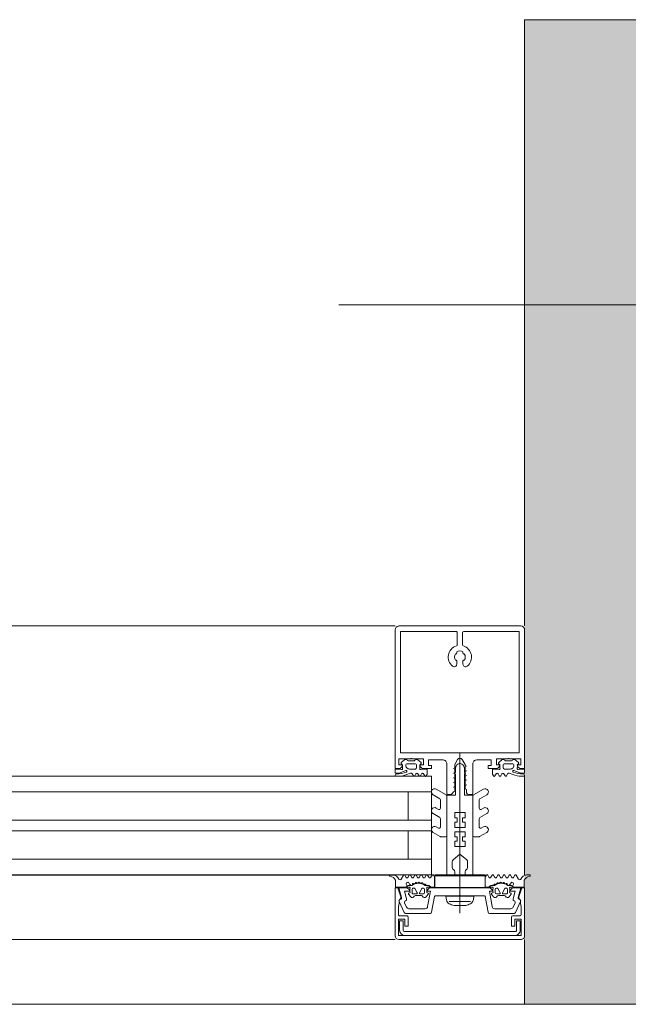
# Model space of a CAD drawing. Header units: centimetres. Extents: x -2424 to 2319, y 5 to 3760.
# Tile 10 of 117: x 473 to 496, y 381 to 419. Entities that reach past the tile are written whole.
import ezdxf

# ---------------------------------------------------------------- set-up
doc = ezdxf.new("R2010")
doc.units = ezdxf.units.CM
doc.linetypes.add('Oś', pattern=[222.25, 127, -31.75, 31.75, -31.75])
for name, color, linetype, lineweight in [('A-AREA', 32, 'Continuous', 13), ('A-DETL-GENF', 92, 'Continuous', 9), ('A-GLAZ-CURT', 52, 'Continuous', 13), ('A-GLAZ-CWMG', 51, 'Continuous', 13), ('A-WALL', 113, 'Continuous', 13), ('S-GRID', 1, 'Continuous', 13)]:
    doc.layers.add(name, color=color, linetype=linetype, lineweight=lineweight)
doc.layers.add('A-WALL-PATT', color=111, linetype='Continuous', lineweight=13, plot=False)

msp = doc.modelspace()

# ---------------------------------------------------------------- linework, layer by layer
at = {"layer": 'A-AREA', "color": 251, "lineweight": 9}
msp.add_line((364.043, 381.326), (492.377, 381.326), dxfattribs=at)
at = {"layer": 'A-DETL-GENF', "color": 251, "lineweight": 9, "extrusion": (0, 0, -1)}
for p, q in [((487.377, 394.126), (487.377, 395.776)), ((487.377, 395.716), (487.377, 391.116)), ((487.511, 395.926), (492.227, 395.926)), ((487.587, 395.716), (487.587, 391.116)), ((489.777, 395.666), (489.777, 395.203)), ((489.977, 395.203), (489.977, 395.666)), ((492.167, 395.716), (492.167, 391.116)), ((492.377, 395.776), (492.377, 394.126)), ((492.377, 395.716), (492.377, 391.116)), ((489.757, 394.873), (489.757, 394.934)), ((489.997, 394.934), (489.997, 394.873)), ((489.757, 394.454), (489.757, 394.579)), ((489.997, 394.579), (489.997, 394.454)), ((487.617, 390.653), (487.741, 390.756)), ((487.854, 390.744), (487.862, 390.734)), ((487.901, 390.716), (488.093, 390.716)), ((488.132, 390.734), (488.14, 390.744)), ((488.254, 390.756), (488.377, 390.653)), ((489.877, 384.841), (489.877, 391.004)), ((491.5, 390.756), (491.376, 390.653)), ((491.621, 390.734), (491.613, 390.744)), ((491.852, 390.716), (491.66, 390.716)), ((491.899, 390.744), (491.891, 390.734)), ((492.136, 390.653), (492.012, 390.756)), ((487.789, 390.351), (487.568, 390.253)), ((487.656, 390.583), (487.621, 390.603)), ((487.834, 390.606), (488.161, 390.606)), ((488.16, 390.406), (487.937, 390.406)), ((488.207, 390.564), (488.207, 390.456)), ((488.374, 390.603), (488.339, 390.583)), ((489.377, 389.476), (489.377, 390.606)), ((489.667, 390.251), (489.692, 390.265)), ((489.702, 390.283), (489.702, 390.421)), ((489.802, 390.595), (489.827, 390.609)), ((489.952, 390.595), (489.927, 390.609)), ((490.052, 390.283), (490.052, 390.421)), ((490.087, 390.251), (490.062, 390.265)), ((490.377, 390.606), (490.377, 389.475)), ((491.38, 390.603), (491.415, 390.583)), ((491.546, 390.564), (491.546, 390.456)), ((491.92, 390.606), (491.593, 390.606)), ((491.594, 390.406), (491.816, 390.406)), ((491.965, 390.351), (492.186, 390.253)), ((492.098, 390.583), (492.133, 390.603)), ((487.527, 390.244), (487.397, 390.244)), ((487.505, 390.126), (487.405, 390.126)), ((487.972, 390.244), (487.832, 390.19)), ((488.081, 390.139), (488.033, 390.222)), ((488.182, 390.222), (488.133, 390.139)), ((488.301, 390.139), (488.253, 390.222)), ((488.402, 390.222), (488.354, 390.141)), ((488.523, 390.139), (488.475, 390.222)), ((489.692, 390.219), (489.667, 390.234)), ((490.062, 390.219), (490.087, 390.234)), ((491.231, 390.139), (491.279, 390.222)), ((491.352, 390.222), (491.399, 390.141)), ((491.452, 390.139), (491.501, 390.222)), ((491.572, 390.222), (491.62, 390.139)), ((491.672, 390.139), (491.72, 390.222)), ((491.781, 390.244), (491.922, 390.19)), ((492.226, 390.244), (492.356, 390.244)), ((492.248, 390.126), (492.348, 390.126)), ((488.965, 389.631), (489.352, 389.407)), ((490.79, 389.631), (490.402, 389.407)), ((489.102, 389.262), (488.84, 389.414)), ((489.127, 388.893), (489.127, 389.219)), ((489.377, 389.364), (489.377, 387.842)), ((489.511, 389.426), (489.427, 389.426)), ((490.327, 389.425), (490.227, 389.425)), ((490.377, 389.364), (490.377, 387.842)), ((490.627, 388.893), (490.627, 389.219)), ((490.652, 389.262), (490.915, 389.414)), ((488.965, 388.901), (489.052, 388.85)), ((490.79, 388.901), (490.702, 388.85)), ((489.102, 388.532), (488.84, 388.684)), ((489.127, 388.168), (489.127, 388.489)), ((490.627, 388.168), (490.627, 388.489)), ((490.652, 388.532), (490.915, 388.684)), ((488.965, 388.175), (489.052, 388.124)), ((490.79, 388.175), (490.702, 388.124)), ((489.116, 387.799), (488.84, 387.958)), ((489.327, 387.792), (489.141, 387.792)), ((490.427, 387.792), (490.614, 387.792)), ((490.639, 387.799), (490.915, 387.958)), ((489.577, 386.824), (489.577, 386.609)), ((490.177, 386.824), (490.177, 386.609)), ((487.278, 386.324), (487.19, 386.324)), ((487.701, 386.308), (487.614, 386.156)), ((487.804, 386.224), (487.753, 386.308)), ((487.922, 386.308), (487.872, 386.224)), ((488.023, 386.224), (487.973, 386.308)), ((488.141, 386.308), (488.091, 386.224)), ((488.243, 386.223), (488.193, 386.308)), ((488.361, 386.308), (488.311, 386.224)), ((488.463, 386.223), (488.413, 386.308)), ((488.581, 386.308), (488.531, 386.223)), ((488.68, 386.227), (488.633, 386.308)), ((488.802, 386.31), (488.754, 386.226)), ((490.951, 386.31), (490.999, 386.226)), ((491.073, 386.227), (491.121, 386.308)), ((491.172, 386.308), (491.222, 386.223)), ((491.29, 386.223), (491.341, 386.308)), ((491.392, 386.308), (491.442, 386.224)), ((491.511, 386.223), (491.561, 386.308)), ((491.612, 386.308), (491.662, 386.224)), ((491.73, 386.224), (491.78, 386.308)), ((491.832, 386.308), (491.882, 386.224)), ((491.95, 386.224), (492, 386.308)), ((492.052, 386.308), (492.139, 386.156)), ((492.476, 386.324), (492.564, 386.324)), ((487.995, 385.906), (487.867, 385.906)), ((487.867, 385.846), (487.927, 385.846)), ((487.901, 386.016), (487.93, 385.967)), ((488.037, 385.636), (488.037, 385.756)), ((488.049, 385.949), (488.05, 385.963)), ((488.087, 385.806), (488.114, 385.806)), ((488.091, 385.985), (488.109, 385.975)), ((488.14, 385.791), (488.233, 385.631)), ((488.155, 385.992), (488.159, 386.006)), ((488.209, 386.018), (488.223, 386.004)), ((488.272, 386.009), (488.28, 386.021)), ((488.321, 385.631), (488.413, 385.791)), ((488.331, 386.02), (488.341, 386.002)), ((488.39, 385.995), (488.4, 386.004)), ((488.439, 385.806), (488.467, 385.806)), ((488.449, 385.99), (488.455, 385.97)), ((488.497, 385.951), (488.511, 385.958)), ((488.517, 385.756), (488.517, 385.636)), ((488.628, 385.846), (488.693, 385.846)), ((491.126, 385.846), (491.061, 385.846)), ((491.237, 385.756), (491.237, 385.636)), ((491.256, 385.951), (491.242, 385.958)), ((491.314, 385.806), (491.287, 385.806)), ((491.304, 385.99), (491.299, 385.97)), ((491.433, 385.631), (491.34, 385.791)), ((491.364, 385.995), (491.353, 386.004)), ((491.422, 386.02), (491.412, 386.002)), ((491.481, 386.009), (491.473, 386.021)), ((491.613, 385.791), (491.521, 385.631)), ((491.544, 386.018), (491.53, 386.004)), ((491.599, 385.992), (491.594, 386.006)), ((491.667, 385.806), (491.639, 385.806)), ((491.663, 385.985), (491.644, 385.975)), ((491.705, 385.949), (491.704, 385.963)), ((491.717, 385.636), (491.717, 385.756)), ((491.758, 385.906), (491.887, 385.906)), ((491.852, 386.016), (491.824, 385.967)), ((491.887, 385.846), (491.826, 385.846)), ((487.899, 385.571), (487.98, 385.474)), ((488.207, 385.586), (488.087, 385.586)), ((488.162, 385.526), (488.392, 385.526)), ((488.467, 385.586), (488.347, 385.586)), ((488.573, 385.474), (488.655, 385.571)), ((488.894, 385.486), (488.787, 384.877)), ((489.852, 385.511), (488.924, 385.511)), ((490.83, 385.511), (489.902, 385.511)), ((490.966, 384.877), (490.859, 385.486)), ((491.18, 385.474), (491.099, 385.571)), ((491.287, 385.586), (491.407, 385.586)), ((491.592, 385.526), (491.362, 385.526)), ((491.547, 385.586), (491.667, 385.586)), ((491.855, 385.571), (491.773, 385.474)), ((487.732, 384.864), (487.532, 385.291)), ((487.746, 385.237), (487.822, 385.073)), ((487.912, 385.016), (488.535, 385.016)), ((489.469, 385.29), (490.284, 385.29)), ((490.102, 385.142), (489.652, 385.142)), ((491.219, 385.016), (491.841, 385.016)), ((491.932, 385.073), (492.008, 385.237)), ((492.221, 385.291), (492.022, 384.864)), ((487.837, 384.736), (487.557, 384.736)), ((488.738, 384.836), (487.777, 384.836)), ((491.977, 384.836), (491.016, 384.836)), ((492.197, 384.736), (491.917, 384.736)), ((487.527, 383.826), (492.227, 383.826)), ((487.742, 384.131), (492.012, 384.131)), ((492.002, 383.981), (487.752, 383.981))]:
    msp.add_line(p, q, dxfattribs=at)
at = {"layer": 'A-DETL-GENF', "color": 251, "lineweight": 9, "extrusion": (0, 0, -1), "flags": 128}
for points in [[(-487.587, 394.126), (-487.587, 395.716), (-489.727, 395.716)], [(-490.027, 395.716), (-492.167, 395.716), (-492.167, 394.126)], [(-487.972, 390.796), (-487.527, 390.796), (-487.527, 390.566), (-487.647, 390.566), (-487.647, 390.506), (-487.567, 390.426), (-487.377, 390.426), (-487.377, 391.226)], [(-492.167, 391.226), (-492.167, 391.026), (-487.587, 391.026), (-487.587, 391.226)], [(-492.377, 391.226), (-492.377, 390.426), (-492.187, 390.426), (-492.107, 390.506), (-492.107, 390.566), (-492.227, 390.566), (-492.227, 390.796), (-491.782, 390.796)], [(-489.227, 390.756), (-488.667, 390.756), (-488.667, 390.546), (-488.787, 390.546), (-488.787, 390.426), (-488.427, 390.426), (-488.347, 390.506), (-488.347, 390.565), (-488.467, 390.565), (-488.467, 390.796), (-488.022, 390.796)], [(-489.789, 390.775), (-489.677, 390.58), (-489.677, 390.454), (-489.627, 390.426), (-489.677, 390.397), (-489.677, 390.274), (-489.627, 390.246), (-489.677, 390.217), (-489.677, 390.094), (-489.627, 390.066), (-489.677, 390.037), (-489.677, 389.914), (-489.627, 389.886), (-489.677, 389.857), (-489.677, 389.734), (-489.627, 389.706), (-489.677, 389.677), (-489.677, 389.556), (-489.625, 389.526)], [(-490.127, 389.525), (-490.127, 389.615), (-490.077, 389.646), (-490.077, 389.767), (-490.127, 389.796), (-490.077, 389.824), (-490.077, 389.947), (-490.127, 389.976), (-490.077, 390.004), (-490.077, 390.127), (-490.127, 390.156), (-490.077, 390.184), (-490.077, 390.307), (-490.127, 390.336), (-490.077, 390.364), (-490.077, 390.487), (-490.127, 390.516), (-490.077, 390.545), (-490.077, 390.58), (-489.965, 390.775)], [(-491.733, 390.796), (-491.287, 390.796), (-491.287, 390.565), (-491.407, 390.565), (-491.407, 390.506), (-491.327, 390.426), (-490.967, 390.426), (-490.967, 390.546), (-491.087, 390.546), (-491.087, 390.756), (-490.527, 390.756)], [(-487.377, 390.264), (-487.377, 390.406), (-487.579, 390.406), (-487.63, 390.392)], [(-488.365, 390.392), (-488.416, 390.406), (-488.617, 390.406), (-488.617, 390.213), (-488.575, 390.139)], [(-490.142, 386.901), (-489.877, 387.122), (-489.877, 387.422), (-490.077, 387.422), (-490.077, 387.622), (-489.977, 387.622), (-489.977, 387.788), (-490.077, 387.788), (-490.077, 387.988), (-489.877, 387.988), (-489.877, 388.155), (-490.077, 388.155), (-490.077, 388.355), (-489.977, 388.355), (-489.977, 388.522), (-490.077, 388.522), (-490.077, 388.722), (-489.877, 388.722), (-489.877, 390.622), (-489.877, 388.722), (-489.677, 388.722), (-489.677, 388.522), (-489.777, 388.522), (-489.777, 388.355), (-489.677, 388.355), (-489.677, 388.155), (-489.877, 388.155), (-489.877, 387.988), (-489.677, 387.988), (-489.677, 387.788), (-489.777, 387.788), (-489.777, 387.622), (-489.677, 387.622), (-489.677, 387.422), (-489.877, 387.422), (-489.877, 387.122), (-489.613, 386.901)], [(-491.389, 390.392), (-491.338, 390.406), (-491.136, 390.406), (-491.136, 390.213), (-491.179, 390.139)], [(-492.376, 390.264), (-492.376, 390.406), (-492.175, 390.406), (-492.124, 390.392)], [(-489.677, 386.436), (-489.677, 386.322), (-489.377, 386.322), (-489.377, 389.392), (-489.702, 389.392), (-489.702, 390.202)], [(-490.077, 386.436), (-490.077, 386.322), (-490.377, 386.322), (-490.377, 389.392), (-490.052, 389.392), (-490.052, 390.202)], [(-487.397, 386.115), (-487.397, 385.846), (-487.807, 385.846)], [(-488.761, 385.846), (-488.897, 385.846), (-488.897, 386.235), (-488.854, 386.31)], [(-490.992, 385.846), (-490.857, 385.846), (-490.857, 386.235), (-490.899, 386.31)], [(-492.357, 386.115), (-492.357, 385.846), (-491.947, 385.846)], [(-487.603, 385.467), (-487.487, 385.826), (-487.377, 385.826), (-487.377, 383.975)], [(-487.627, 385.451), (-487.527, 385.826), (-487.847, 385.826), (-487.927, 385.746), (-487.927, 385.686), (-487.74, 385.686), (-487.819, 385.391)], [(-488.674, 385.906), (-488.552, 385.906), (-488.555, 385.931), (-488.682, 385.916)], [(-488.633, 385.098), (-488.737, 385.686), (-488.627, 385.686), (-488.627, 385.746), (-488.707, 385.826), (-491.047, 385.826), (-491.127, 385.746), (-491.127, 385.686), (-491.017, 385.686), (-491.12, 385.098)], [(-491.08, 385.906), (-491.202, 385.906), (-491.199, 385.931), (-491.072, 385.916)], [(-491.934, 385.391), (-492.013, 385.686), (-491.827, 385.686), (-491.827, 385.746), (-491.907, 385.826), (-492.227, 385.826), (-492.126, 385.451)], [(-492.377, 383.975), (-492.377, 385.826), (-492.267, 385.826), (-492.15, 385.467)], [(-487.507, 384.786), (-487.507, 385.101), (-487.537, 385.219), (-487.537, 385.324)], [(-487.957, 385.658), (-487.957, 385.646), (-487.907, 385.617)], [(-488.647, 385.617), (-488.597, 385.646), (-488.597, 385.658)], [(-489.357, 385.352), (-489.337, 385.505), (-490.417, 385.505), (-490.397, 385.352)], [(-491.107, 385.617), (-491.157, 385.646), (-491.157, 385.658)], [(-491.797, 385.658), (-491.797, 385.646), (-491.847, 385.617)], [(-492.217, 385.324), (-492.217, 385.219), (-492.247, 385.101), (-492.247, 384.786)], [(-491.867, 384.686), (-491.867, 384.336), (-491.997, 384.336), (-491.997, 384.606), (-492.247, 384.606), (-492.247, 383.976), (-487.507, 383.976), (-487.507, 384.606), (-487.757, 384.606), (-487.757, 384.336), (-487.887, 384.336), (-487.887, 384.686)], [(-487.552, 384.181), (-487.552, 384.541), (-487.692, 384.541), (-487.692, 384.181)], [(-492.062, 384.181), (-492.062, 384.541), (-492.202, 384.541), (-492.202, 384.181)]]:
    msp.add_lwpolyline(points, dxfattribs=at)
for points in [[(-488.907, 386.326), (-490.847, 386.326), (-490.847, 386.286), (-488.907, 386.286)], [(-488.907, 386.286), (-490.847, 386.286), (-490.847, 385.836), (-488.907, 385.836)]]:
    msp.add_lwpolyline(points, close=True, dxfattribs=at)
at = {"layer": 'A-DETL-GENF', "color": 251, "lineweight": 9, "extrusion": (0, 0, -1)}
for centre, radius, start, end in [((-487.527, 395.776), 0.15, 0.1055, 83.878), ((-489.727, 395.666), 0.05, 89.9791, 180.0209), ((-490.027, 395.666), 0.05, 0.0077, 89.9923), ((-492.227, 395.776), 0.15, 90.0003, 179.9997), ((-489.727, 395.203), 0.05, 180, 252.583), ((-490.027, 395.203), 0.05, 287.4982, 0), ((-489.877, 394.726), 0.45, 308.9448, 72.583), ((-489.877, 394.726), 0.21, 323.7768, 36.2232), ((-489.727, 394.873), 0.03, 180, 310.3193), ((-489.877, 394.726), 0.24, 60, 120), ((-490.027, 394.873), 0.03, 229.6807, 0), ((-489.877, 394.726), 0.45, 107.4982, 231.0552), ((-489.877, 394.726), 0.21, 143.7768, 216.2232), ((-489.657, 394.454), 0.1, 180, 308.9448), ((-489.727, 394.579), 0.03, 49.6807, 180), ((-490.027, 394.579), 0.03, 0, 130.3193), ((-490.097, 394.454), 0.1, 231.0552, 0), ((-487.636, 390.629), 0.03, 300.0085, 51.4202), ((-487.792, 390.694), 0.08, 50.315, 141.1525), ((-487.901, 390.766), 0.05, 270, 321.1525), ((-487.997, 390.79), 0.0255, 12.35, 167.65), ((-488.093, 390.766), 0.05, 218.8472, 270), ((-488.202, 390.694), 0.08, 38.8472, 129.685), ((-488.359, 390.629), 0.03, 128.5798, 239.9915), ((-489.227, 390.606), 0.15, 89.9706, 180.0294), ((-489.877, 390.727), 0.1, 28.7984, 151.2016), ((-490.527, 390.606), 0.15, 359.9706, 90.0294), ((-491.395, 390.629), 0.03, 300.0085, 51.4202), ((-491.551, 390.694), 0.08, 50.315, 141.1528), ((-491.66, 390.766), 0.05, 270, 321.1528), ((-491.757, 390.79), 0.0255, 12.35, 167.65), ((-491.852, 390.766), 0.05, 218.8475, 270), ((-491.961, 390.694), 0.08, 38.8475, 129.685), ((-492.118, 390.629), 0.03, 128.5798, 239.9915), ((-487.397, 390.264), 0.02, 270.0007, 359.9993), ((-487.451, 391.148), 0.933, 246.9965, 270.413), ((-487.638, 390.421), 0.03, 165.6254, 284.5973), ((-487.935, 390.497), 0.277, 345.6254, 13.3413), ((-487.646, 390.566), 0.02, 119.9829, 193.3413), ((-487.937, 390.554), 0.148, 269.7596, 7.5836), ((-487.802, 390.32), 0.0337, 66, 246.9965), ((-487.836, 390.556), 0.0496, 20.3122, 87.2441), ((-488.157, 390.456), 0.0502, 180.2678, 266.6677), ((-488.158, 390.556), 0.0499, 93.0107, 170.7737), ((-488.357, 390.421), 0.03, 255.4058, 14.3746), ((-488.349, 390.566), 0.02, 346.659, 60.0153), ((-488.06, 390.497), 0.277, 166.659, 194.3746), ((-489.682, 390.283), 0.02, 180, 239.9697), ((-489.902, 390.421), 0.2, 0, 60), ((-489.877, 390.522), 0.1, 60, 90), ((-489.877, 390.522), 0.1, 90, 120), ((-489.852, 390.421), 0.2, 120, 180), ((-490.072, 390.283), 0.02, 300.0303, 0), ((-491.396, 390.421), 0.03, 165.6254, 284.5942), ((-491.694, 390.497), 0.277, 345.6254, 13.341), ((-491.405, 390.566), 0.02, 119.9847, 193.341), ((-491.595, 390.556), 0.0499, 9.2263, 86.9893), ((-491.596, 390.456), 0.0502, 273.3323, 359.7322), ((-491.817, 390.554), 0.148, 172.4164, 270.2404), ((-491.951, 390.32), 0.0337, 293.0035, 114), ((-491.917, 390.556), 0.0496, 92.7559, 159.6878), ((-492.302, 391.148), 0.933, 269.587, 293.0035), ((-492.116, 390.421), 0.03, 255.4027, 14.3746), ((-492.108, 390.566), 0.02, 346.6587, 60.0171), ((-491.819, 390.497), 0.277, 166.6587, 194.3746), ((-492.356, 390.264), 0.02, 180.0007, 269.9993), ((-487.443, 390.156), 0.059, 345.3964, 91.4026), ((-487.405, 390.146), 0.02, 270, 345.3964), ((-487.479, 391.123), 0.997, 249.31, 268.5011), ((-487.527, 390.344), 0.1, 246, 269.9999), ((-487.99, 390.197), 0.05, 69.464, 149.931), ((-488.107, 390.154), 0.03, 210.0871, 329.9129), ((-488.217, 390.204), 0.0402, 27.6299, 152.2078), ((-488.327, 390.154), 0.0299, 204.936, 329.878), ((-488.438, 390.203), 0.0414, 28.176, 151.824), ((-488.549, 390.154), 0.0301, 210.1258, 329.8742), ((-489.672, 390.242), 0.01, 300.0198, 59.9697), ((-489.682, 390.202), 0.02, 120.0198, 180), ((-490.072, 390.202), 0.02, 0, 59.9802), ((-490.082, 390.242), 0.01, 120.0303, 239.9802), ((-491.205, 390.154), 0.0301, 210.1258, 329.8742), ((-491.315, 390.203), 0.0414, 28.176, 151.824), ((-491.426, 390.154), 0.0299, 210.122, 335.064), ((-491.536, 390.204), 0.0402, 27.7922, 152.3701), ((-491.646, 390.154), 0.03, 210.0871, 329.9129), ((-491.764, 390.197), 0.05, 30.069, 110.536), ((-492.274, 391.123), 0.997, 271.4989, 290.69), ((-492.226, 390.344), 0.1, 270.0001, 294), ((-492.311, 390.156), 0.059, 88.5974, 194.6036), ((-492.348, 390.146), 0.02, 194.6036, 270), ((-488.902, 389.522), 0.125, 300, 120), ((-489.502, 389.551), 0.126, 191.5693, 265.5931), ((-490.227, 389.525), 0.0999, 269.9704, 0.0296), ((-490.852, 389.522), 0.125, 60, 240), ((-489.077, 389.219), 0.05, 120, 180), ((-489.327, 389.364), 0.05, 120, 180), ((-489.427, 389.476), 0.05, 270.9313, 359.9852), ((-490.327, 389.475), 0.05, 179.9899, 270.0101), ((-490.427, 389.364), 0.05, 0, 60), ((-490.677, 389.219), 0.05, 0, 60), ((-488.902, 388.792), 0.125, 300, 120), ((-489.077, 388.893), 0.05, 180, 300), ((-490.677, 388.893), 0.05, 240, 0), ((-490.852, 388.792), 0.125, 60, 240), ((-489.077, 388.489), 0.05, 120, 180), ((-490.677, 388.489), 0.05, 0, 60), ((-488.902, 388.067), 0.125, 300, 120), ((-489.077, 388.168), 0.05, 180, 300), ((-490.677, 388.168), 0.05, 240, 0), ((-490.852, 388.067), 0.125, 60, 240), ((-489.141, 387.842), 0.05, 270, 300), ((-489.327, 387.842), 0.05, 180, 270), ((-490.427, 387.842), 0.05, 270, 0), ((-490.614, 387.842), 0.05, 240, 270), ((-489.677, 386.824), 0.1, 0, 50), ((-490.077, 386.824), 0.1, 130, 180), ((-489.677, 386.609), 0.1, 300, 0), ((-489.577, 386.436), 0.1, 120, 180), ((-490.177, 386.436), 0.1, 0, 60), ((-490.077, 386.609), 0.1, 180, 240), ((-487.19, 386.295), 0.03, 278.3567, 90.0978), ((-487.144, 385.982), 0.286, 98.3567, 152.4079), ((-487.278, 386.124), 0.2, 90.0978, 99.5455), ((-487.262, 386.035), 0.291, 99.5455, 154.6363), ((-487.571, 386.181), 0.05, 209.8351, 334.6363), ((-487.727, 386.293), 0.03, 29.8351, 149.2846), ((-487.838, 386.248), 0.0417, 215.132, 324.868), ((-487.947, 386.293), 0.03, 30.4654, 149.4113), ((-488.057, 386.247), 0.0415, 215.012, 324.988), ((-488.167, 386.293), 0.03, 30.4654, 149.8552), ((-488.277, 386.249), 0.043, 216.1766, 322.1564), ((-488.387, 386.293), 0.03, 30.4654, 149.6551), ((-488.497, 386.247), 0.0419, 215.3001, 324.5335), ((-488.607, 386.293), 0.03, 30.2315, 149.6554), ((-488.718, 386.246), 0.0416, 208.432, 333.0459), ((-488.828, 386.295), 0.03, 29.868, 150.2035), ((-490.925, 386.295), 0.03, 29.7965, 150.132), ((-491.036, 386.246), 0.0416, 206.9541, 331.568), ((-491.146, 386.293), 0.03, 30.3446, 149.7685), ((-491.256, 386.247), 0.0419, 215.4665, 324.6999), ((-491.366, 386.293), 0.03, 30.3449, 149.5346), ((-491.477, 386.249), 0.043, 217.8436, 323.8234), ((-491.586, 386.293), 0.03, 30.1448, 149.5346), ((-491.696, 386.247), 0.0415, 215.012, 324.988), ((-491.806, 386.293), 0.03, 30.5887, 149.5346), ((-491.916, 386.248), 0.0417, 215.132, 324.868), ((-492.026, 386.293), 0.03, 30.7154, 150.1649), ((-492.183, 386.181), 0.05, 205.3637, 330.1649), ((-492.491, 386.035), 0.291, 25.3637, 80.4545), ((-492.61, 385.982), 0.286, 27.5921, 81.6433), ((-492.476, 386.124), 0.2, 80.4545, 89.9022), ((-492.564, 386.295), 0.03, 89.9022, 261.6433), ((-487.867, 385.971), 0.065, 270, 90), ((-487.837, 385.846), 0.03, 0, 180), ((-487.867, 385.996), 0.04, 90, 150.0063), ((-487.927, 385.816), 0.03, 90.9052, 179.9815), ((-488.016, 386.017), 0.1, 270.8272, 329.9977), ((-488.261, 385.737), 0.314, 345.4979, 14.5021), ((-487.995, 385.956), 0.05, 234.9221, 270), ((-488.015, 385.951), 0.0339, 183.0025, 270.8217), ((-488.277, 385.555), 0.44, 54.9221, 125.8412), ((-488.087, 385.756), 0.05, 359.9897, 90.0103), ((-488.077, 385.962), 0.0272, 3.0147, 119.989), ((-488.125, 386.002), 0.0316, 198.0033, 299.993), ((-488.114, 385.776), 0.03, 89.9879, 150.0064), ((-488.188, 385.997), 0.03, 17.9991, 134.9995), ((-488.246, 386.026), 0.0316, 212.9896, 315.009), ((-488.305, 386.005), 0.03, 33.0015, 149.9997), ((-488.369, 386.018), 0.0316, 228.0026, 329.9974), ((-488.42, 385.982), 0.03, 47.9972, 165.0045), ((-488.439, 385.776), 0.03, 29.995, 90.0107), ((-488.484, 385.978), 0.03, 243.0032, 344.9985), ((-488.467, 385.756), 0.05, 90.009, 179.991), ((-488.525, 385.931), 0.03, 63.009, 179.9888), ((-488.552, 385.936), 0.03, 270, 305.8412), ((-488.628, 385.816), 0.03, 346.8025, 90), ((-488.292, 385.737), 0.314, 166.8025, 194.483), ((-488.674, 385.873), 0.033, 90, 234.9099), ((-488.682, 385.866), 0.05, 89.9912, 172.8263), ((-488.761, 385.876), 0.03, 270.003, 352.8115), ((-490.992, 385.876), 0.03, 187.1885, 269.997), ((-491.072, 385.866), 0.05, 7.1737, 90.0088), ((-491.08, 385.873), 0.033, 305.0901, 90), ((-491.126, 385.816), 0.03, 90, 193.1975), ((-491.461, 385.737), 0.314, 345.517, 13.1975), ((-491.229, 385.931), 0.03, 0.0112, 116.991), ((-491.202, 385.936), 0.03, 234.1588, 270), ((-491.477, 385.555), 0.44, 54.1588, 125.0779), ((-491.287, 385.756), 0.05, 0.009, 89.991), ((-491.27, 385.978), 0.03, 195.0015, 296.9968), ((-491.333, 385.982), 0.03, 14.9955, 132.0028), ((-491.314, 385.776), 0.03, 89.9893, 150.005), ((-491.385, 386.018), 0.0316, 210.0026, 311.9974), ((-491.448, 386.005), 0.03, 30.0003, 146.9985), ((-491.508, 386.026), 0.0316, 224.991, 327.0104), ((-491.566, 385.997), 0.03, 45.0005, 162.0009), ((-491.629, 386.002), 0.0316, 240.007, 341.9967), ((-491.639, 385.776), 0.03, 29.9936, 90.0121), ((-491.677, 385.962), 0.0272, 60.011, 176.9853), ((-491.667, 385.756), 0.05, 89.9897, 180.0103), ((-491.738, 385.951), 0.0339, 269.1783, 356.9975), ((-491.758, 385.956), 0.05, 270, 305.0779), ((-491.737, 386.017), 0.1, 210.0023, 269.1728), ((-491.827, 385.816), 0.03, 0.0185, 89.0948), ((-491.493, 385.737), 0.314, 165.4979, 194.5021), ((-491.887, 385.996), 0.04, 29.9937, 90), ((-491.887, 385.971), 0.065, 90, 270), ((-491.917, 385.846), 0.03, 0, 180), ((-487.587, 385.317), 0.06, 335, 81.5583), ((-487.607, 385.324), 0.07, 0, 59.9983), ((-487.537, 385.446), 0.07, 162, 239.9983), ((-487.569, 385.436), 0.06, 165, 261.5583), ((-487.761, 385.376), 0.06, 165, 251.1808), ((-487.922, 385.591), 0.03, 320.0103, 59.9951), ((-488.042, 385.526), 0.08, 202.6156, 320.0033), ((-488.087, 385.636), 0.05, 269.9899, 0.0101), ((-488.162, 385.476), 0.05, 22.6224, 89.9997), ((-488.207, 385.616), 0.03, 149.9976, 270.0064), ((-488.347, 385.616), 0.03, 269.9987, 29.9973), ((-488.392, 385.476), 0.05, 89.9988, 157.3791), ((-488.512, 385.526), 0.08, 220.0031, 337.3772), ((-488.467, 385.636), 0.05, 180.0092, 269.9908), ((-488.632, 385.591), 0.03, 119.9983, 220.0113), ((-488.924, 385.481), 0.03, 10, 90), ((-489.57, 385.405), 0.22, 297.2746, 346.0268), ((-489.877, 385.505), 0.0256, 12.6804, 167.3196), ((-490.183, 385.405), 0.22, 193.9707, 242.728), ((-490.83, 385.481), 0.03, 90, 170), ((-491.122, 385.591), 0.03, 319.9887, 60.0017), ((-491.242, 385.526), 0.08, 202.6228, 319.9969), ((-491.287, 385.636), 0.05, 270.0092, 359.9908), ((-491.362, 385.476), 0.05, 22.6209, 90.0012), ((-491.407, 385.616), 0.03, 150.0027, 270.0013), ((-491.547, 385.616), 0.03, 269.9936, 30.0024), ((-491.592, 385.476), 0.05, 90.0003, 157.3776), ((-491.712, 385.526), 0.08, 219.9967, 337.3844), ((-491.667, 385.636), 0.05, 179.9899, 270.0101), ((-491.832, 385.591), 0.03, 120.0049, 219.9897), ((-491.992, 385.376), 0.06, 288.8192, 15), ((-492.184, 385.436), 0.06, 278.4417, 15), ((-492.217, 385.446), 0.07, 300.0064, 18), ((-492.167, 385.317), 0.06, 98.4417, 205), ((-492.147, 385.324), 0.07, 120.0064, 180), ((-487.8, 385.262), 0.06, 335, 71.1808), ((-487.912, 385.116), 0.1, 270, 335), ((-488.535, 385.116), 0.1, 190, 270), ((-489.877, 386.034), 0.92, 284.1683, 296.293), ((-489.876, 386.035), 0.921, 243.7078, 255.8284), ((-491.219, 385.116), 0.1, 270, 350), ((-491.841, 385.116), 0.1, 205, 270), ((-491.954, 385.262), 0.06, 108.8192, 205), ((-487.557, 384.785), 0.0498, 269.8262, 0.1735), ((-487.777, 384.886), 0.05, 270, 335), ((-487.837, 384.686), 0.05, 89.9981, 180.0017), ((-488.738, 384.886), 0.05, 190, 270), ((-491.016, 384.886), 0.05, 270, 350), ((-491.917, 384.686), 0.05, 0, 90.0001), ((-491.977, 384.886), 0.05, 205, 270), ((-492.196, 384.787), 0.0512, 180.5709, 268.6482), ((-487.752, 384.181), 0.2, 270.0295, 359.9723), ((-487.742, 384.181), 0.0501, 270.0875, 359.9336), ((-492.002, 384.181), 0.2, 179.9718, 270.0352), ((-492.012, 384.181), 0.0499, 179.8796, 270.0225), ((-487.527, 383.976), 0.15, 270.0494, 359.9506), ((-492.227, 383.975), 0.15, 179.9938, 270.0062)]:
    msp.add_arc(centre, radius, start, end, dxfattribs=at)
at = {"layer": 'A-GLAZ-CURT', "color": 251, "lineweight": 9}
for p, q in [((488.777, 390.126), (453.477, 390.126)), ((488.777, 386.326), (488.777, 390.126)), ((488.777, 389.526), (453.477, 389.526)), ((487.877, 388.426), (487.877, 389.526)), ((488.777, 388.426), (453.477, 388.426)), ((488.777, 388.026), (453.477, 388.026)), ((487.877, 386.926), (487.877, 388.026)), ((488.777, 386.926), (453.477, 386.926)), ((453.477, 386.326), (488.777, 386.326))]:
    msp.add_line(p, q, dxfattribs=at)
at = {"layer": 'A-GLAZ-CWMG', "color": 251, "lineweight": 9}
for p, q in [((487.377, 395.926), (454.877, 395.926)), ((454.877, 386.316), (487.377, 386.316)), ((454.877, 383.826), (487.377, 383.826))]:
    msp.add_line(p, q, dxfattribs=at)
at = {"layer": 'A-WALL', "color": 251, "lineweight": 9}
for p, q in [((530.377, 419.326), (492.377, 419.326)), ((492.377, 419.326), (492.377, 395.926)), ((492.377, 390.126), (492.377, 386.326)), ((492.377, 383.826), (492.377, 381.326)), ((492.377, 381.326), (614.377, 381.326))]:
    msp.add_line(p, q, dxfattribs=at)
at = {"layer": 'A-WALL-PATT', "color": 251, "linetype": 'Continuous', "lineweight": 9, "extrusion": (0, 0, -1)}
for points in [[(-492.377, 383.826), (-530.377, 381.326), (-530.377, 419.326)], [(-530.377, 419.326), (-492.377, 419.326), (-492.377, 383.826)], [(-530.377, 381.326), (-492.377, 383.826), (-492.377, 381.326)]]:
    msp.add_solid(points, dxfattribs=at)
at = {"layer": 'S-GRID', "color": 251, "linetype": 'Oś', "lineweight": 9}
msp.add_line((1342.46, 408.326), (-1368.763, 408.326), dxfattribs=at)

doc.saveas('drawing.dxf')
